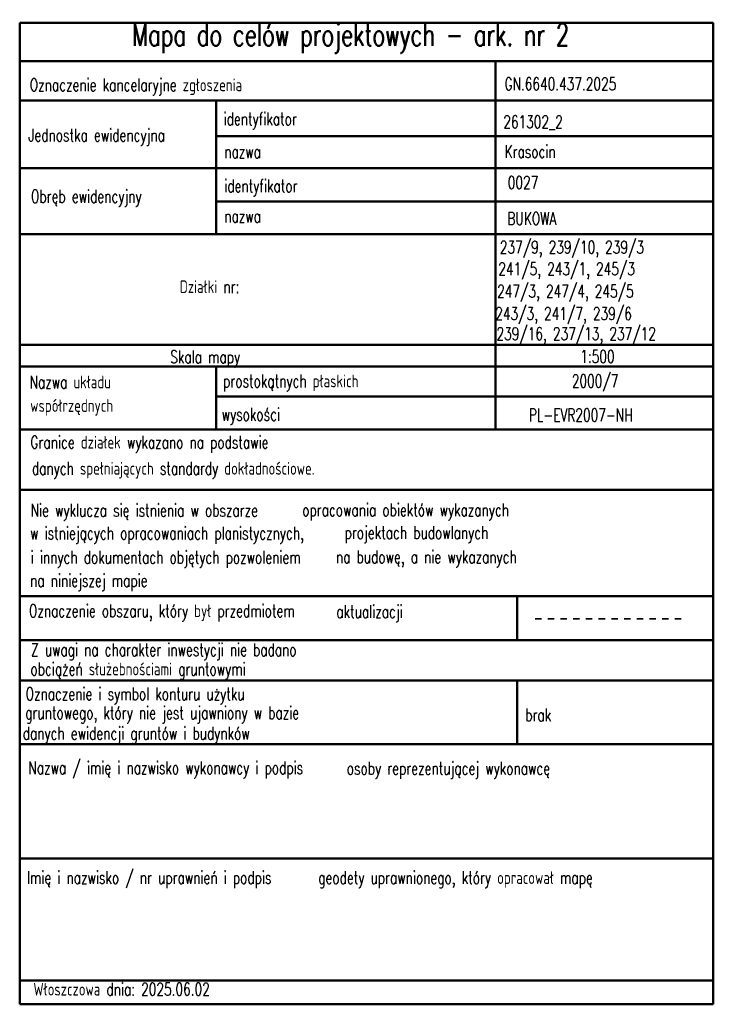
# Model space of a CAD drawing. Header units: metres. Extents: x 7442713 to 7443654, y 5636709 to 5637158.
# Tile 2 of 14: x 7442982 to 7443037, y 5636808 to 5636885. Entities that reach past the tile are written whole.
import ezdxf
from ezdxf.enums import TextEntityAlignment as Align

# ---------------------------------------------------------------- set-up
doc = ezdxf.new("R2010")
doc.units = ezdxf.units.M
doc.linetypes.add('1', pattern=[0])
doc.linetypes.add('3', pattern=[1, 0.5, -0.5])
for name, color, linetype, lineweight in [('RAMKA_L_0', 7, '1', 50), ('RAMKAOPIS_T_0', 7, 'Continuous', 0), ('RAMKAOPIS_T_2', 7, 'Continuous', 0), ('ZAKRES_L_2', 1, '3', 35)]:
    doc.layers.add(name, color=color, linetype=linetype, lineweight=lineweight)
doc.styles.get("Standard").update_dxf_attribs({"font": 'simplex.shx'})

msp = doc.modelspace()

# ---------------------------------------------------------------- linework, layer by layer
at = {"layer": 'RAMKA_L_0', "linetype": '1'}
for p, q in [((7442982.359, 5636885.083), (7442982.359, 5636807.876)), ((7442982.365, 5636885.083), (7443036.907, 5636885.083)), ((7443036.901, 5636885.083), (7443036.901, 5636807.876)), ((7442982.359, 5636882.065), (7443036.901, 5636882.065)), ((7443019.772, 5636882.065), (7443019.772, 5636853.1)), ((7442982.359, 5636878.957), (7443036.901, 5636878.957)), ((7442997.817, 5636878.957), (7442997.817, 5636868.455)), ((7442997.817, 5636876.161), (7443036.901, 5636876.161)), ((7442982.359, 5636873.647), (7443036.901, 5636873.647)), ((7442997.817, 5636871.027), (7443036.901, 5636871.027)), ((7442982.359, 5636868.455), (7443036.901, 5636868.455)), ((7442982.359, 5636859.757), (7443036.901, 5636859.757)), ((7442982.359, 5636858.034), (7443036.901, 5636858.034)), ((7442997.823, 5636858.034), (7442997.823, 5636853.1)), ((7442997.823, 5636855.674), (7443036.901, 5636855.674)), ((7442982.359, 5636853.1), (7443036.901, 5636853.1)), ((7442982.359, 5636848.343), (7443036.901, 5636848.343)), ((7442982.359, 5636839.975), (7443036.901, 5636839.975)), ((7443021.473, 5636839.975), (7443021.473, 5636836.523)), ((7443036.901, 5636836.523), (7442982.359, 5636836.523)), ((7442982.359, 5636833.338), (7443036.901, 5636833.338)), ((7443021.473, 5636833.338), (7443021.473, 5636828.331)), ((7442982.359, 5636828.331), (7443036.901, 5636828.331)), ((7442982.359, 5636819.347), (7443036.901, 5636819.347)), ((7442982.359, 5636809.736), (7443036.901, 5636809.736)), ((7442982.359, 5636807.876), (7443036.901, 5636807.876))]:
    msp.add_line(p, q, dxfattribs=at)
at = {"layer": 'ZAKRES_L_2', "linetype": '3'}
msp.add_line((7443022.89, 5636838.19), (7443034.487, 5636838.19), dxfattribs=at)

# ---------------------------------------------------------------- texts
at = {"layer": 'RAMKAOPIS_T_0', "width": 0.7}
for s, p in [('Oznaczenie kancelaryjne zgłoszenia', (7442983.151, 5636880.199)), ('GN.6640.437.2025', (7443020.491, 5636880.273)), ('identyfikator', (7442998.396, 5636877.524)), ('261302_2', (7443020.39, 5636877.283)), ('Jednostka ewidencyjna', (7442983.035, 5636876.244)), ('Krasocin', (7443020.491, 5636874.952)), ('nazwa', (7442998.448, 5636874.938)), ('identyfikator', (7442998.448, 5636872.249)), ('0027', (7443020.745, 5636872.52)), ('Obręb ewidencyjny', (7442983.244, 5636871.43)), ('nazwa', (7442998.448, 5636869.87)), ('BUKOWA', (7443020.715, 5636869.681)), ('237/9, 239/10, 239/3', (7443020.12, 5636867.429)), ('241/5, 243/1, 245/3', (7443020.004, 5636865.722)), ('Działki nr:', (7442994.952, 5636864.319)), ('247/3, 247/4, 245/5', (7443019.908, 5636863.966)), ('243/3, 241/7, 239/6', (7443019.759, 5636862.205)), ('239/16, 237/13, 237/12', (7443019.855, 5636860.623)), ('Skala mapy', (7442994.201, 5636858.803)), ('1:500', (7443026.444, 5636858.83)), ('Nazwa układu', (7442983.134, 5636856.823)), ('prostokątnych płaskich', (7442998.355, 5636856.905)), ('2000/7', (7443025.785, 5636856.904)), ('współrzędnych', (7442983.185, 5636854.977)), ('wysokości', (7442998.242, 5636854.28)), ('PL-EVR2007-NH', (7443022.398, 5636854.228)), ('Granice działek wykazano na podstawie', (7442983.205, 5636852.09)), ('danych spełniających standardy dokładnościowe.', (7442983.317, 5636850.034)), ('Nie wyklucza się istnienia w obszarze', (7442983.22, 5636846.737)), ('opracowania obiektów wykazanych', (7443004.579, 5636846.768)), ('w istniejących opracowaniach planistycznych,', (7442983.172, 5636844.94)), ('projektach budowlanych', (7443007.908, 5636844.977)), ('na budowę, a nie wykazanych', (7443007.23, 5636843.07)), ('i innych dokumentach objętych pozwoleniem', (7442983.224, 5636843.037)), ('na niniejszej mapie', (7442983.173, 5636841.214)), ('Oznaczenie obszaru, który był przedmiotem ', (7442983.089, 5636838.829)), ('aktualizacji', (7443007.26, 5636838.765)), ('Z uwagi na charakter inwestycji nie badano', (7442983.254, 5636835.769)), ('obciążeń służebnościami gruntowymi', (7442983.204, 5636834.249)), ('Oznaczenie i symbol konturu użytku', (7442982.824, 5636832.296)), ('gruntowego, który nie jest ujawniony w bazie', (7442982.792, 5636830.809)), ('brak', (7443022.118, 5636830.636)), ('danych ewidencji gruntów i budynków', (7442982.598, 5636829.193)), ('Nazwa / imię i nazwisko wykonawcy i podpis', (7442983.047, 5636826.482)), ('osoby reprezentującej wykonawcę', (7443008.083, 5636826.442)), ('Imię i nazwisko / nr uprawnień i podpis', (7442982.921, 5636817.848)), ('geodety uprawnionego, który opracował mapę', (7443005.838, 5636817.841)), ('Włoszczowa dnia: 2025.06.02', (7442983.434, 5636809.064))]:
    msp.add_text(s, height=1, dxfattribs=at).set_placement(p, align=Align.MIDDLE_LEFT)
at = {"layer": 'RAMKAOPIS_T_2', "width": 0.7}
msp.add_text('Mapa do celów projektowych - ark. nr 2', height=1.75, dxfattribs=at).set_placement((7443008.389, 5636883.89), align=Align.MIDDLE)

doc.saveas('drawing.dxf')
